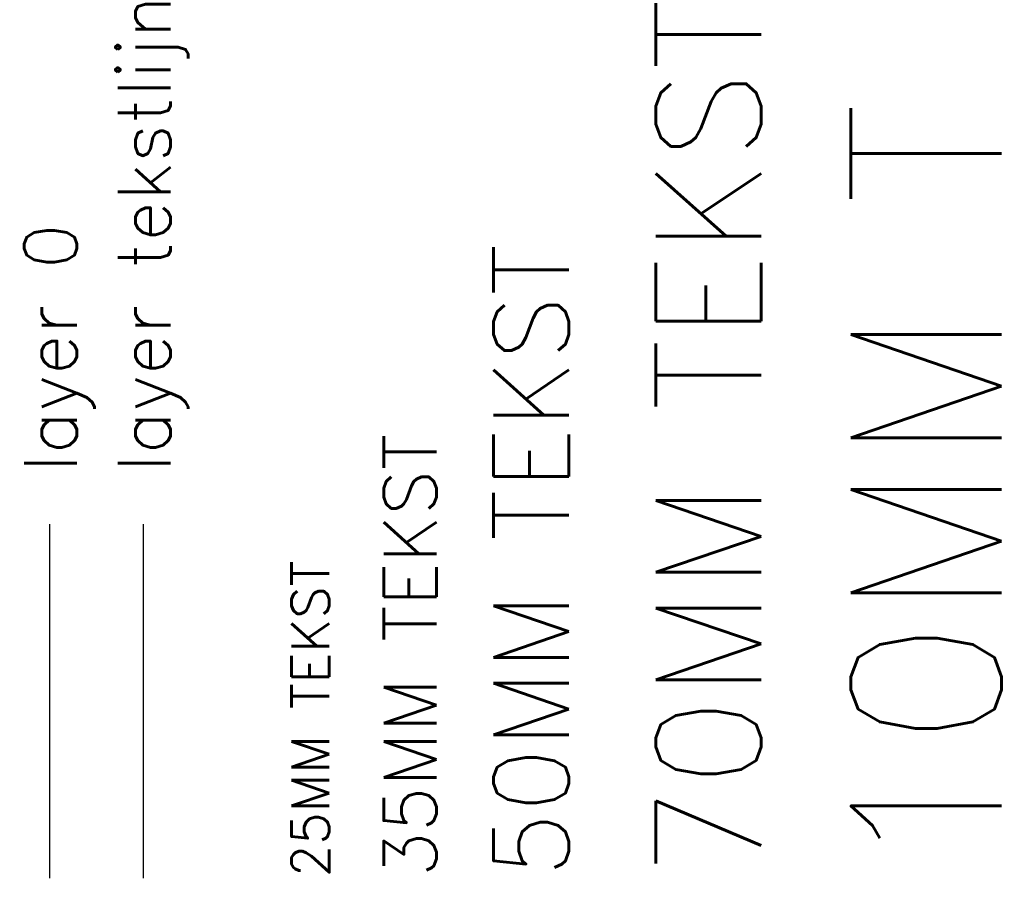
# Model space of a CAD drawing. Extents: x -161991 to 132574, y -998 to 324384.
# Tile 50 of 50: x -61679 to -55144, y 183098 to 188794. Entities that reach past the tile are written whole.
import ezdxf

# ---------------------------------------------------------------- set-up
doc = ezdxf.new("R2010")
doc.units = 0
doc.header["$LTSCALE"] = 50
doc.header["$MEASUREMENT"] = 0
doc.layers.get('0').update_dxf_attribs({"linetype": 'CONTINUOUS'})
for name, color, linetype in [('A--T01A---_TEKSTLIJN', 1, 'CONTINUOUS'), ('A--T01A-10_TEKST', 6, 'CONTINUOUS'), ('A--T01A-25_TEKST', 2, 'CONTINUOUS'), ('A--T01A-35_TEKST', 3, 'CONTINUOUS'), ('A--T01A-50_TEKST', 4, 'CONTINUOUS'), ('A--T01A-70_TEKST', 5, 'CONTINUOUS')]:
    doc.layers.add(name, color=color, linetype=linetype)
doc.styles.add('HIEMSTRA', font='romans.shx')

msp = doc.modelspace()

# ---------------------------------------------------------------- linework, layer by layer
msp.add_line((-61478.3, 183097.8), (-61478.3, 185446.2))
at = {"layer": 'A--T01A---_TEKSTLIJN'}
msp.add_line((-60857, 183097.8), (-60857, 185446.2), dxfattribs=at)

# ---------------------------------------------------------------- texts
at = {"layer": 'A--T01A-10_TEKST', "style": 'HIEMSTRA'}
msp.add_text('10MM T', height=1000, rotation=90, dxfattribs=at).set_placement((-55161.6, 183106.2))
at = {"layer": 'A--T01A-25_TEKST', "style": 'HIEMSTRA'}
msp.add_text('25MM TEKST', height=250, rotation=90, dxfattribs=at).set_placement((-59623.8, 183106.2))
at = {"layer": 'A--T01A-35_TEKST', "style": 'HIEMSTRA'}
for s, p in [('layer tekstlijn', (-60677.5, 185791.5)), ('layer 0', (-61298.8, 185791.5)), ('35MM TEKST', (-58912.4, 183106.2))]:
    msp.add_text(s, height=350, rotation=90, dxfattribs=at).set_placement(p)
at = {"layer": 'A--T01A-50_TEKST', "style": 'HIEMSTRA'}
msp.add_text('50MM TEKST', height=500, rotation=90, dxfattribs=at).set_placement((-58033.5, 183106.2))
at = {"layer": 'A--T01A-70_TEKST', "style": 'HIEMSTRA'}
msp.add_text('70MM TEKST', height=700, rotation=90, dxfattribs=at).set_placement((-56757.1, 183106.2))

doc.saveas('drawing.dxf')
